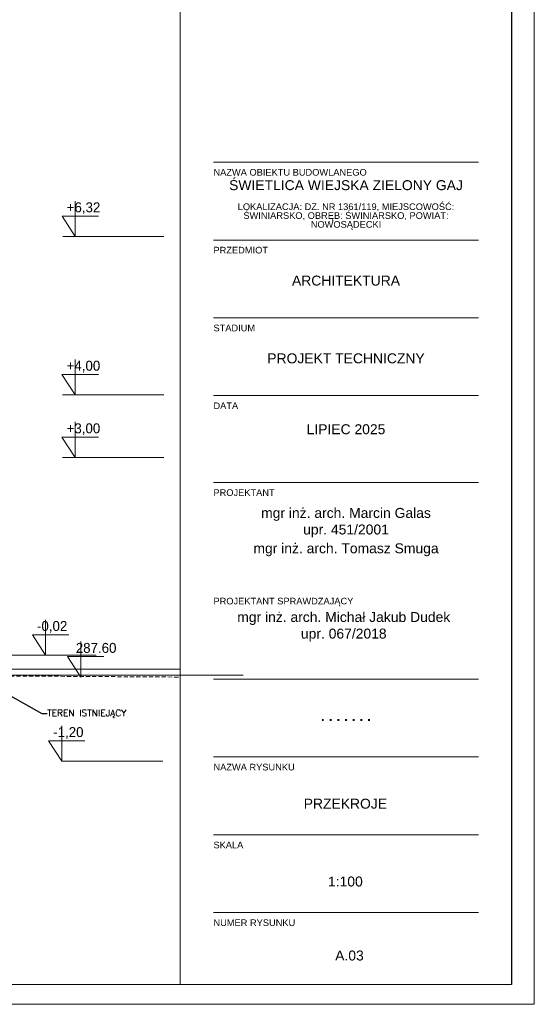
# Model space of a CAD drawing. Header units: millimetres. Extents: x -115268 to 140687, y -37779 to 24471.
# Tile 224 of 256: x 47567 to 48343, y 9866 to 11351. Entities that reach past the tile are written whole.
import ezdxf
from ezdxf import colors
from ezdxf.entities.mleader import LeaderData, LeaderLine
from ezdxf.math import Vec2, Vec3

# ---------------------------------------------------------------- set-up
doc = ezdxf.new("R2010")
doc.units = ezdxf.units.MM
doc.linetypes.add('DASHED', pattern=[19.05, 12.7, -6.35])
doc.layers.get('0').update_dxf_attribs({"lineweight": 9})
for name, color, linetype, lineweight in [('A_CIENKA', 7, 'Continuous', 9), ('A_HATCH', 8, 'Continuous', 9), ('A_PRZERYW', 8, 'DASHED', 9), ('A_RAMKA', 7, 'Continuous', 9)]:
    doc.layers.add(name, color=color, linetype=linetype, lineweight=lineweight)
doc.layers.add('A_WYMIAR', color=253, linetype='Continuous', lineweight=5, transparency=0.2)
doc.styles.add('Arial', font='arial.ttf')

# ---------------------------------------------------------------- blocks, each defined once
blk = doc.blocks.new('METRYKA11')
for p, q in [((7511378.7, 5508935.2), (7511378.7, 5506025.2)), ((7511878.7, 5508935.2), (7511878.7, 5506025.2)), ((7511428.7, 5507265.3), (7511828.7, 5507265.3)), ((7511428.7, 5507147.9), (7511828.7, 5507147.9)), ((7511428.7, 5507030.5), (7511828.7, 5507030.5)), ((7511428.7, 5506913.2), (7511828.7, 5506913.2)), ((7511428.7, 5506782.2), (7511828.7, 5506782.2)), ((7511428.7, 5506485.6), (7511828.7, 5506485.6)), ((7511428.7, 5506368.2), (7511828.7, 5506368.2)), ((7511428.7, 5506250.9), (7511828.7, 5506250.9)), ((7511428.7, 5506133.5), (7511828.7, 5506133.5))]:
    blk.add_line(p, q)
at = {"ltscale": 80, "char_height": 10, "attachment_point": 1, "style": 'Arial'}
for s, insert, width in [('NAZWA OBIEKTU BUDOWLANEGO', (7511428.7, 5507255), 390.836), ('{\\fArial|b0|i0|c238|p34;PRZEDMIOT}', (7511428.7, 5507137.6), 135.734), ('{\\fArial|b0|i0|c238|p34;STADIUM}', (7511428.7, 5507020.2), 135.734), ('DATA', (7511428.7, 5506902.9), 135.734), ('{\\fArial|b0|i0|c238|p34;PROJEKTANT}', (7511428.7, 5506771.9), 135.734), ('PROJEKTANT SPRAWDZAJĄCY', (7511428.7, 5506608.3), 214.014), ('{\\fArial|b0|i0|c238|p34;NAZWA RYSUNKU}', (7511428.7, 5506357.9), 135.734), ('SKALA', (7511428.7, 5506240.5), 135.734), ('{\\fArial|b0|i0|c238|p34;NUMER RYSUNKU}', (7511428.7, 5506123.2), 135.734)]:
    blk.add_mtext(s, dxfattribs=dict(at, insert=insert, width=width))
at = {"char_height": 15, "width": 400, "attachment_point": 1, "style": 'Arial'}
for s, insert in [('\\pxsm0.8,qc;ŚWIETLICA WIEJSKA ZIELONY GAJ\\P\\psm0.6;\\P\\psm0.8;{\\H0.66667x;LOKALIZACJA: DZ. NR 1361/119, MIEJSCOWOŚĆ: ŚWINIARSKO, OBRĘB: ŚWINIARSKO, POWIAT: NOWOSĄDECKI}', (7511428.7, 5507238.1)), ('\\pxqc;ARCHITEKTURA', (7511428.7, 5507094.2)), ('\\pxqc;PROJEKT TECHNICZNY', (7511428.7, 5506976.9)), ('\\pxqc;LIPIEC 2025', (7511428.7, 5506870)), ('\\pxqc;{\\H0.2x;\\P\\P}mgr inż. arch. Marcin Galas\\Pupr. 451/2001{\\H0.20002x;\\P\\H0.6666x;\\P}mgr inż. arch. Tomasz Smuga', (7511428.7, 5506753.8)), ('\\pxqc;{\\H0.2x;\\P\\P}mgr inż. arch. Michał Jakub Dudek\\Pupr. 067/2018', (7511425.3, 5506596.8))]:
    blk.add_mtext(s, dxfattribs=dict(at, insert=insert))
at = {"insert": (7511428.7, 5506437.3), "char_height": 15, "width": 400, "attachment_point": 1}
blk.add_mtext('\\pxqc;{\\fArial|b1|i0|c238|p34;.^I.^I.^I.^I.^I.^I.}', dxfattribs=at)
blk = doc.blocks.new('_Dot')
at = {"color": 0, "linetype": 'ByBlock', "lineweight": -2}
blk.add_line((-0.5, 0), (-1, 0), dxfattribs=at)
at = {"color": 0, "linetype": 'ByBlock', "const_width": 0.5}
blk.add_lwpolyline([(-0.25, 0, 1), (0.25, 0, 1)], format="xyb", close=True, dxfattribs=at)

msp = doc.modelspace()

# ---------------------------------------------------------------- hatches: boundary and pattern name
at = {"layer": 'A_HATCH', "transparency": 33554687}
h = msp.add_hatch(dxfattribs=at)
h.set_pattern_fill('DASH', color=256, angle=45)
h.set_pattern_definition([(45, (94.7944, 22653.2158), (0, 4.49012806), [3.175, -3.175])])
h.paths.add_polyline_path([(45968.19132, 11684.5609), (45148.01481, 11684.5609), (45148.01481, 11674.5609), (45968.19132, 11674.5609)])
h.paths.add_polyline_path([(44932.16503, 10688.82708), (44932.16503, 10727.36041), (44906.66503, 10727.36041), (44906.66503, 10688.82708)], flags=9)
h.paths.add_polyline_path([(44933.29348, 11924.50516), (44933.29348, 11963.60516), (44907.79348, 11963.60516), (44907.79348, 11924.50516)], flags=9)
h.paths.add_polyline_path([(45095.42983, 11839.00516), (45095.42983, 11878.10516), (45069.92983, 11878.10516), (45069.92983, 11839.00516)], flags=9)
h.paths.add_polyline_path([(44930.04657, 11331.81179), (44939.69869, 11331.81179), (44939.69869, 11352.41888), (44930.04657, 11352.41888)], flags=9)
h.paths.add_polyline_path([(44602.55583, 11331.81179), (44814.07015, 11331.81179), (44814.07015, 11352.41888), (44602.55583, 11352.41888)], flags=9)
h.paths.add_polyline_path([(44929.96168, 11266.19416), (44939.61379, 11266.19416), (44939.61379, 11286.80125), (44929.96168, 11286.80125)], flags=9)
h.paths.add_polyline_path([(44929.99578, 11298.89011), (44969.15676, 11298.89011), (44969.15676, 11319.4972), (44929.99578, 11319.4972)], flags=9)
h.paths.add_polyline_path([(44928.88391, 11364.36387), (44971.9262, 11364.36387), (44971.9262, 11384.97097), (44928.88391, 11384.97097)], flags=9)
h.paths.add_polyline_path([(44929.96168, 11397.14168), (44939.61379, 11397.14168), (44939.61379, 11417.74877), (44929.96168, 11417.74877)], flags=9)
h.paths.add_polyline_path([(44928.88391, 11429.83763), (44971.9262, 11429.83763), (44971.9262, 11450.44473), (44928.88391, 11450.44473)], flags=9)
h.paths.add_polyline_path([(44928.88391, 11462.57451), (44971.9262, 11462.57451), (44971.9262, 11483.18161), (44928.88391, 11483.18161)], flags=9)
h.paths.add_polyline_path([(44930.22771, 11495.35232), (44977.15131, 11495.35232), (44977.15131, 11515.95942), (44930.22771, 11515.95942)], flags=9)
h.paths.add_polyline_path([(44568.17386, 11525.66308), (44590.26117, 11525.66308), (44590.26117, 11546.27017), (44568.17386, 11546.27017)], flags=9)
h.paths.add_polyline_path([(44602.9416, 11266.19416), (44692.56643, 11266.19416), (44692.56643, 11286.80125), (44602.9416, 11286.80125)], flags=9)
h.paths.add_polyline_path([(44602.47093, 11297.80671), (44878.99082, 11297.80671), (44878.99082, 11319.71434), (44602.47093, 11319.71434)], flags=9)
h.paths.add_polyline_path([(44602.47093, 11364.4048), (44701.44774, 11364.4048), (44701.44774, 11385.01189), (44602.47093, 11385.01189)], flags=9)
h.paths.add_polyline_path([(44602.47093, 11397.14168), (44813.98526, 11397.14168), (44813.98526, 11417.74877), (44602.47093, 11417.74877)], flags=9)
h.paths.add_polyline_path([(44602.47093, 11427.6009), (44923.13942, 11427.6009), (44923.13942, 11448.58089), (44602.47093, 11448.58089)], flags=9)
h.paths.add_polyline_path([(44603.35088, 11462.61544), (44725.60872, 11462.61544), (44725.60872, 11483.22253), (44603.35088, 11483.22253)], flags=9)
h.paths.add_polyline_path([(44603.35088, 11495.29775), (44761.30449, 11495.29775), (44761.30449, 11515.90485), (44603.35088, 11515.90485)], flags=9)
h.paths.add_polyline_path([(44602.31404, 11527.91185), (44767.99617, 11527.91185), (44767.99617, 11548.51894), (44602.31404, 11548.51894)], flags=9)
h.paths.add_polyline_path([(46772.51896, 12208.69823), (46840.01896, 12208.69823), (46840.01896, 12233.69823), (46772.51896, 12233.69823)], flags=9)
h.paths.add_polyline_path([(46404.63781, 10411.67259), (46487.13781, 10411.67259), (46487.13781, 10436.67259), (46404.63781, 10436.67259)], flags=9)
h.paths.add_polyline_path([(47005.58453, 10892.23682), (47073.08453, 10892.23682), (47073.08453, 10917.23682), (47005.58453, 10917.23682)], flags=9)
h.paths.add_polyline_path([(46414.76052, 11727.2032), (46497.26052, 11727.2032), (46497.26052, 11752.2032), (46414.76052, 11752.2032)], flags=9)
h.paths.add_polyline_path([(46386.39759, 12370.69823), (46456.39759, 12370.69823), (46456.39759, 12395.69823), (46386.39759, 12395.69823)], flags=9)
h.paths.add_polyline_path([(46196.34099, 12258.69823), (46263.84099, 12258.69823), (46263.84099, 12283.69823), (46196.34099, 12283.69823)], flags=9)
h.paths.add_polyline_path([(46657.89629, 11054.23682), (46727.89629, 11054.23682), (46727.89629, 11079.23682), (46657.89629, 11079.23682)], flags=9)
h.paths.add_polyline_path([(46302.42712, 10422.74829), (46364.92712, 10422.74829), (46364.92712, 10447.74829), (46302.42712, 10447.74829)], flags=9)
h.paths.add_polyline_path([(46234.16171, 11739.2097), (46296.66171, 11739.2097), (46296.66171, 11764.2097), (46234.16171, 11764.2097)], flags=9)
h.paths.add_polyline_path([(47162.84912, 10929.54163), (47192.84912, 10929.54163), (47192.84912, 10959.54163), (47162.84912, 10959.54163)], flags=9)
h.paths.add_polyline_path([(45208.83605, 10929.54163), (45238.83605, 10929.54163), (45238.83605, 10959.54163), (45208.83605, 10959.54163)], flags=9)
h.paths.add_polyline_path([(45119.18851, 12285.43131), (45119.18851, 12263.344), (45139.7956, 12263.344), (45139.7956, 12285.43131)], flags=9)
h.paths.add_polyline_path([(45741.99047, 12247.40384), (45764.07778, 12247.40384), (45764.07778, 12268.01094), (45741.99047, 12268.01094)], flags=9)
h.paths.add_polyline_path([(45571.02976, 10404.46044), (45593.11708, 10404.46044), (45593.11708, 10425.06754), (45571.02976, 10425.06754)], flags=9)
h.paths.add_polyline_path([(45314.78843, 10930.94243), (45336.87574, 10930.94243), (45336.87574, 10951.54953), (45314.78843, 10951.54953)], flags=9)
h.paths.add_polyline_path([(46918.42489, 10930.94243), (46940.51221, 10930.94243), (46940.51221, 10951.54953), (46918.42489, 10951.54953)], flags=9)
h.paths.add_polyline_path([(45189.01257, 10746.77394), (45189.01257, 10724.68662), (45209.61967, 10724.68662), (45209.61967, 10746.77394)], flags=9)
h.paths.add_polyline_path([(45486.15881, 10794.75391), (45486.15881, 10772.6666), (45506.76591, 10772.6666), (45506.76591, 10794.75391)], flags=9)
h.paths.add_polyline_path([(47497.89018, 10988.87171), (47497.89018, 10966.7844), (47518.49727, 10966.7844), (47518.49727, 10988.87171)], flags=9)
h.paths.add_polyline_path([(47500.00577, 12085.29331), (47500.00577, 12063.206), (47520.61286, 12063.206), (47520.61286, 12085.29331)], flags=9)
h.paths.add_polyline_path([(45218.32498, 10283.57428), (45378.35226, 10283.57428), (45378.35226, 10314.48492), (45218.32498, 10314.48492)], flags=9)
h.paths.add_polyline_path([(45145.35348, 11512.0272), (45305.41146, 11512.0272), (45305.41146, 11542.93784), (45145.35348, 11542.93784)], flags=9)
h.paths.add_polyline_path([(48122.38513, 10026.76253), (48182.32374, 10026.76253), (48182.32374, 10057.67317), (48122.38513, 10057.67317)], flags=9)
h.paths.add_polyline_path([(48132.96164, 9915.14744), (48184.72494, 9915.14744), (48184.72494, 9946.05809), (48132.96164, 9946.05809)], flags=9)
h.paths.add_polyline_path([(48086.12319, 10143.92554), (48219.37353, 10143.92554), (48219.37353, 10174.83618), (48086.12319, 10174.83618)], flags=9)

# ---------------------------------------------------------------- linework, layer by layer
at = {"layer": 'A_CIENKA'}
for p, q in [((47650.67966, 11077.50932), (47650.67966, 11024.08117)), ((47650.67966, 11054.86426), (47630.67966, 11054.86426)), ((47630.67966, 11054.86426), (47650.67966, 11024.08117)), ((47650.67966, 11054.86426), (47685.59006, 11054.86426)), ((47650.55475, 10838.60644), (47650.55475, 10785.17829)), ((47650.55475, 10815.96137), (47630.55475, 10815.96137)), ((47630.55475, 10815.96137), (47650.55475, 10785.17829)), ((47650.55475, 10815.96137), (47685.46515, 10815.96137)), ((47650.55475, 10744.20898), (47650.55475, 10690.78084)), ((47650.55475, 10721.56392), (47630.55475, 10721.56392)), ((47630.55475, 10721.56392), (47650.55475, 10690.78084)), ((47650.55475, 10721.56392), (47685.46515, 10721.56392)), ((47605.85166, 10446.03691), (47605.85166, 10392.60877)), ((47605.85166, 10423.39185), (47585.85166, 10423.39185)), ((47585.85166, 10423.39185), (47605.85166, 10392.60877)), ((47605.85166, 10423.39185), (47640.76206, 10423.39185)), ((47658.8181, 10413.02321), (47658.8181, 10359.59506)), ((47658.8181, 10390.37814), (47638.8181, 10390.37814)), ((47638.8181, 10390.37814), (47658.8181, 10359.59506)), ((47658.8181, 10390.37814), (47693.72849, 10390.37814)), ((47419.16536, 10362.59949), (47903.90196, 10362.59949)), ((47419.16536, 10362.59949), (47903.90196, 10362.59949))]:
    msp.add_line(p, q, dxfattribs=at)
at = {"layer": 'A_CIENKA', "color": 1}
for p, q in [((47630.33211, 10286.02763), (47630.33211, 10232.59949)), ((47630.33211, 10263.38257), (47610.33211, 10263.38257)), ((47610.33211, 10263.38257), (47630.33211, 10232.59949)), ((47630.33211, 10263.38257), (47665.24251, 10263.38257))]:
    msp.add_line(p, q, dxfattribs=at)
at = {"layer": 'A_CIENKA'}
msp.add_lwpolyline([(44143.29342, 12835.96384), (48343.29342, 12835.96384), (48343.29342, 9865.96384), (44143.29342, 9865.96384), (44143.29342, 12835.96384)], dxfattribs=at)
at = {"layer": 'A_HATCH'}
msp.add_lwpolyline([(47324.37099, 10371.25152), (47809.10759, 10371.25152), (47809.10759, 9895.96384), (44323.29342, 9895.96384), (44323.29342, 10371.25152), (45044.37099, 10371.25152)], dxfattribs=at)
at = {"layer": 'A_PRZERYW', "ltscale": 0.5}
msp.add_line((44323.29342, 10381.05454), (47809.10759, 10359.52564), dxfattribs=at)
at = {"layer": 'A_RAMKA'}
msp.add_lwpolyline([(44323.29342, 12805.96384), (48309.10759, 12805.96384), (48309.10759, 9895.96384), (44323.29342, 9895.96384)], close=True, dxfattribs=at)
at = {"layer": 'A_WYMIAR'}
for p, q in [((47784.16536, 11024.08801), (47631.66536, 11024.08801)), ((47784.04045, 10785.18513), (47631.54045, 10785.18513)), ((47784.04045, 10690.78767), (47631.54045, 10690.78767)), ((47682.10166, 10392.60877), (47529.60166, 10392.60877)), ((47782.83211, 10232.59949), (47630.33211, 10232.59949))]:
    msp.add_line(p, q, dxfattribs=at)

# ---------------------------------------------------------------- block references
at = {"layer": 'A_CIENKA'}
msp.add_blockref('METRYKA11', (-7463569.56196, -5496129.20873), dxfattribs=at)

# ---------------------------------------------------------------- texts
at = {"char_height": 15, "width": 400, "attachment_point": 1, "style": 'Arial'}
for s, insert in [('\\pxqc;PRZEKROJE', (47858.19956, 10176.03426)), ('\\pxqc;1:100', (47858.19956, 10058.66661)), ('\\pxqc;A.03', (47864.36611, 9947.05153))]:
    msp.add_mtext(s, dxfattribs=dict(at, insert=insert))
at = {"layer": 'A_CIENKA', "char_height": 15, "attachment_point": 1}
for s, width, heights, insert in [('+6,32', 104.1528188, [0], (47637.69142, 11075.47998)), ('+4,00', 104.1528188, [104.15282], (47637.56651, 10836.5771)), ('+3,00', 104.1528188, [104.15282], (47637.56651, 10742.17964)), ('-0,02', 48.770906, [48.77091], (47592.86342, 10444.00757)), (' 287.60', 332.8311032, [18.10996], (47645.82986, 10410.99387))]:
    msp.add_mtext_dynamic_manual_height_columns(s, width=width, gutter_width=17.5, heights=heights, dxfattribs=dict(at, insert=insert))
at = {"layer": 'A_CIENKA', "color": 1, "insert": (47617.34387, 10283.99829), "char_height": 15, "attachment_point": 1}
msp.add_mtext_dynamic_manual_height_columns('-1,20', width=48.770906, gutter_width=17.5, heights=[0], dxfattribs=at)

# ---------------------------------------------------------------- leaders
at = {"layer": 'A_CIENKA'}
ml = msp.add_multileader_mtext('Standard', dxfattribs=at)
ml.set_content('{\\Fromans.shx;TEREN ISTNIEJĄCY}', color=256)
ml.set_leader_properties()
ml.set_arrow_properties(name='DOT')
ml.build(insert=Vec2(0, 0))
ml.multileader.update_dxf_attribs({"arrow_head_size": 5})
ctx = ml.context
ctx.base_point, ctx.char_height, ctx.arrow_head_size, ctx.landing_gap_size, ctx.plane_origin = Vec3(47608.04893, 10304.38803), 10, 5, 0.09, Vec3(47574.95173, 10138.75094)
notes = []
notes.append((ctx, [(0, (1, 1, 0), (47600.04893, 10304.38803), (1, 0), 8, [(0, [(47499.16147, 10361.59477)], 0, [])])]))
ctx.mtext.insert, ctx.mtext.width, ctx.mtext.flow_direction = Vec3(47608.13893, 10310.33803), 239.2869378, 5
for ctx, leaders in notes:
    for number, flags, end, landing, length, lines in leaders:
        leader = LeaderData()
        leader.index, (leader.has_last_leader_line, leader.has_dogleg_vector, leader.attachment_direction) = number, flags
        leader.last_leader_point, leader.dogleg_vector, leader.dogleg_length = Vec3(end), Vec3(landing), length
        for number, points, colour, breaks in lines:
            line = LeaderLine()
            line.index, line.vertices, line.color, line.breaks = number, Vec3.list(points), colors.encode_raw_color(colour), breaks
            leader.lines.append(line)
        ctx.leaders.append(leader)

doc.saveas('drawing.dxf')
